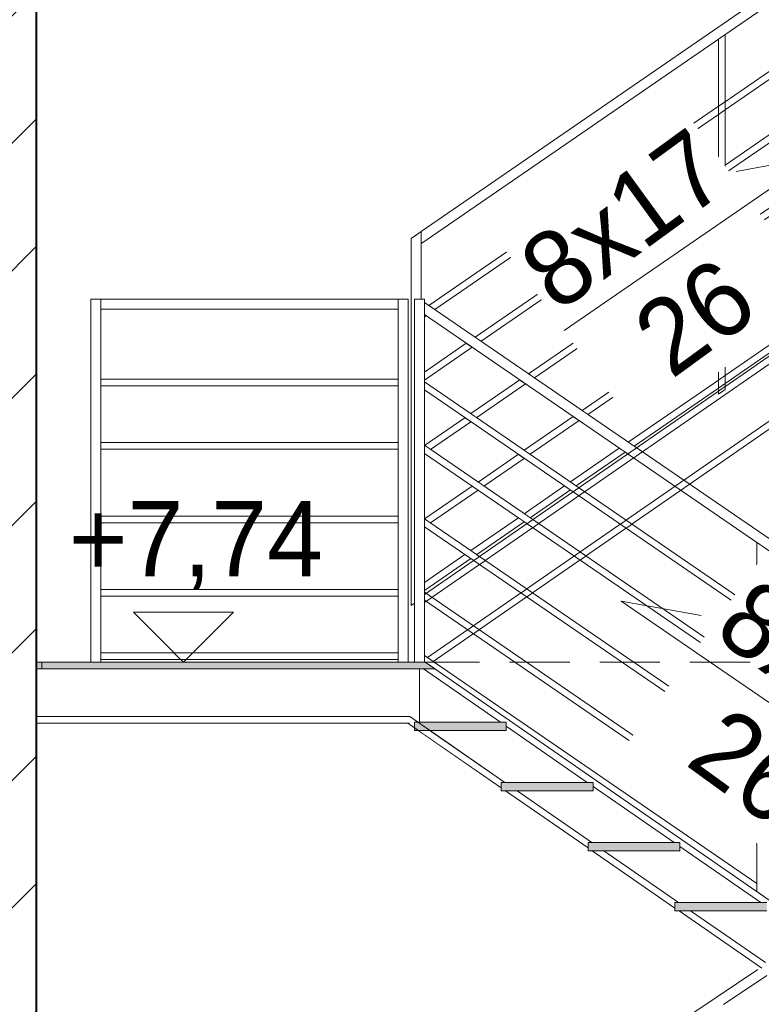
# Model space of a CAD drawing. Header units: centimetres. Extents: x 13236 to 130629, y -361 to 3059.
# Tile 68 of 71: x 76814 to 77036, y 1094 to 1389. Entities that reach past the tile are written whole.
import ezdxf

# ---------------------------------------------------------------- set-up
doc = ezdxf.new("R2010")
doc.units = ezdxf.units.CM
doc.header["$MEASUREMENT"] = 0
doc.linetypes.add('Przerywana gęsta', pattern=[13.5, 9, -4.5])
doc.linetypes.add('Wipeout_Contour', pattern=[100, 0, -100])
for name, color, linetype, lineweight in [('0_Nr_pióra__1', 7, 'Continuous', 13), ('0_Nr_pióra__103', 7, 'Continuous', 5), ('0_Nr_pióra__7', 7, 'Continuous', 20), ('inw_schody zewnętrzne_Nr_pióra__1', 7, 'Continuous', 13), ('inw_schody zewnętrzne_Nr_pióra__103', 7, 'Continuous', 5), ('inw_schody zewnętrzne_Nr_pióra__27', 7, 'Continuous', 40), ('inw_ściany zewnętrzne_Nr_pióra__61', 251, 'Continuous', 13)]:
    doc.layers.add(name, color=color, linetype=linetype, lineweight=lineweight)
doc.layers.add('inw_schody zewnętrzne', color=7, linetype='Continuous')
doc.styles.add('STYL_AUTOMATYCZNY_1', font='GOTHIC.TTF')
pattern_1 = [(45, (73973.137, 422.665), (-19.09188, 19.09188), [])]

# ---------------------------------------------------------------- blocks, each defined once
blk = doc.blocks.new('Wymiary_56_4', base_point=(76862.79, 1196.31))
at = {"layer": '0_Nr_pióra__1', "linetype": 'Continuous'}
for p, q in [((76862.79, 1196.31), (76847.79, 1211.31)), ((76847.79, 1211.31), (76877.79, 1211.31)), ((76877.79, 1211.31), (76862.79, 1196.31))]:
    blk.add_line(p, q, dxfattribs=at)
at = {"layer": '0_Nr_pióra__1', "insert": (76828.48, 1217.9), "char_height": 22.5, "attachment_point": 7, "style": 'STYL_AUTOMATYCZNY_1'}
blk.add_mtext('\\A1;{\\pql;\\fCentury Gothic|b0|i0|c238|p34;+7,74}', dxfattribs=at)

msp = doc.modelspace()

# ---------------------------------------------------------------- linework, layer by layer
at = {"layer": '0_Nr_pióra__103', "linetype": 'Continuous'}
for p, q in [((76907.14, 1178.05), (76930.49, 1178.05)), ((76931.99, 1178.31), (76931.99, 1175.81))]:
    msp.add_line(p, q, dxfattribs=at)
at = {"layer": 'inw_schody zewnętrzne_Nr_pióra__103', "linetype": 'Continuous'}
msp.add_line((76835.08, 1196.31), (76835.08, 1305.11), dxfattribs=at)

# ---------------------------------------------------------------- wipeouts: each hides what was drawn before it
at = {"linetype": 'Wipeout_Contour', "ltscale": 2003366.581629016}
msp.add_wipeout([(76931.99, 1492.14), (76956.2, 1476.31), (76957.99, 1476.31), (76957.99, 1475.14), (76982.2, 1459.31), (76983.99, 1459.31), (76983.99, 1458.14), (77008.2, 1442.31), (77009.99, 1442.31), (77009.99, 1441.14), (77034.2, 1425.31), (77035.99, 1425.31), (77035.99, 1424.14), (77060.2, 1408.31), (77061.99, 1408.31), (77061.99, 1407.14), (77086.2, 1391.31), (77087.99, 1391.31), (77087.99, 1390.14), (77112.2, 1374.31), (77113.99, 1374.31), (77113.99, 1373.14), (77138.2, 1357.31), (77139.99, 1357.31), (77139.99, 1358.5), (76931.99, 1494.5)], dxfattribs=at)
at = {"linetype": 'Wipeout_Contour', "ltscale": 307574.530158}
msp.add_wipeout([(76838.08, 1302.11), (76927.08, 1302.11), (76927.08, 1305.11), (76838.08, 1305.11)], dxfattribs=at)
at = {"linetype": 'Wipeout_Contour', "ltscale": 230838.875566}
msp.add_wipeout([(76935.45, 1300.13), (76934.99, 1300.45), (76934.99, 1299.81)], dxfattribs=at)
at = {"linetype": 'Wipeout_Contour', "ltscale": 307572.950861}
msp.add_wipeout([(76838.08, 1279.11), (76927.08, 1279.11), (76927.08, 1281.11), (76838.08, 1281.11)], dxfattribs=at)
at = {"linetype": 'Wipeout_Contour', "ltscale": 307571.695005}
msp.add_wipeout([(76838.08, 1260.11), (76927.08, 1260.11), (76927.08, 1262.11), (76838.08, 1262.11)], dxfattribs=at)
at = {"linetype": 'Wipeout_Contour', "ltscale": 230836.397534}
msp.add_wipeout([(76934.99, 1258.81), (76935.03, 1258.84), (76934.99, 1258.87)], dxfattribs=at)
at = {"linetype": 'Wipeout_Contour', "ltscale": 307570.26431}
msp.add_wipeout([(76838.08, 1238.11), (76927.08, 1238.11), (76927.08, 1240.11), (76838.08, 1240.11)], dxfattribs=at)
at = {"linetype": 'Wipeout_Contour', "ltscale": 230835.3272}
msp.add_wipeout([(76934.99, 1236.81), (76935.03, 1236.84), (76934.99, 1236.87)], dxfattribs=at)
at = {"linetype": 'Wipeout_Contour', "ltscale": 307804.956386}
msp.add_wipeout([(76934.99, 1220.24), (76934.99, 1217.81), (76948.86, 1227.36), (76947.09, 1228.57)], dxfattribs=at)
at = {"linetype": 'Wipeout_Contour', "ltscale": 307568.858787}
msp.add_wipeout([(76838.08, 1216.11), (76927.08, 1216.11), (76927.08, 1218.11), (76838.08, 1218.11)], dxfattribs=at)
at = {"linetype": 'Wipeout_Contour', "ltscale": 461731.881542}
msp.add_wipeout([(76933.49, 1175.81), (76933.49, 1175.63), (76957.99, 1158.67), (76957.99, 1160.31), (76959.1, 1160.31), (76936.71, 1175.81)], dxfattribs=at)
at = {"linetype": 'Wipeout_Contour', "ltscale": 307327.128927}
msp.add_wipeout([(76821.12, 1491.31), (76818.66, 1491.31), (76818.66, 1196.31), (76821.12, 1196.31)], dxfattribs=at).dxf.layer = 'inw_schody zewnętrzne'
at = {"linetype": 'Wipeout_Contour', "ltscale": 307788.329195}
msp.add_wipeout([(76936.3, 1195.58), (76938.96, 1193.74), (76938.96, 1196.31), (76937.35, 1196.31)], dxfattribs=at).dxf.layer = 'inw_schody zewnętrzne'
at = {"linetype": 'Wipeout_Contour', "ltscale": 307308.857938}
msp.add_wipeout([(76818.66, 1194.31), (76818.66, 908.31), (76821.12, 908.31), (76821.12, 1194.31)], dxfattribs=at).dxf.layer = 'inw_schody zewnętrzne'

# ---------------------------------------------------------------- next in the draw order: linework, layer by layer
at = {"layer": '0_Nr_pióra__103', "linetype": 'Continuous'}
for p, q in [((76835.08, 1305.11), (76838.08, 1305.11)), ((76927.08, 1305.11), (76838.08, 1305.11)), ((76838.08, 1302.11), (76838.08, 1305.11)), ((76838.08, 1302.11), (76838.08, 1305.11)), ((76927.08, 1302.11), (76927.08, 1305.11)), ((76927.08, 1302.11), (76838.08, 1302.11)), ((76927.08, 1281.11), (76838.08, 1281.11)), ((76927.08, 1279.11), (76838.08, 1279.11)), ((76927.08, 1262.11), (76838.08, 1262.11)), ((76927.08, 1260.11), (76838.08, 1260.11)), ((76927.08, 1240.11), (76838.08, 1240.11)), ((76927.08, 1238.11), (76838.08, 1238.11)), ((76927.08, 1218.11), (76838.08, 1218.11)), ((76927.08, 1216.11), (76838.08, 1216.11))]:
    msp.add_line(p, q, dxfattribs=at)

# ---------------------------------------------------------------- next in the draw order: wipeouts: each hides what was drawn before it
at = {"linetype": 'Wipeout_Contour', "ltscale": 308001.845742}
msp.add_wipeout([(77042.11, 1399.8), (76932.53, 1324.33), (76934.23, 1321.86), (77044.82, 1398.02)], dxfattribs=at)
at = {"linetype": 'Wipeout_Contour', "ltscale": 307809.351769}
msp.add_wipeout([(76935.03, 1261.27), (76936.8, 1260.06), (76948.86, 1268.36), (76947.09, 1269.57)], dxfattribs=at)
at = {"linetype": 'Wipeout_Contour', "ltscale": 307867.015486}
msp.add_wipeout([(76963.1, 1239.6), (76948.85, 1229.79), (76950.62, 1228.58), (76964.86, 1238.39)], dxfattribs=at)
at = {"linetype": 'Wipeout_Contour', "ltscale": 384917.274231}
msp.add_wipeout([(76962.71, 1157.81), (76959.23, 1157.81), (76983.99, 1140.67), (76983.99, 1142.31), (76985.1, 1142.31)], dxfattribs=at)
at = {"linetype": 'Wipeout_Contour', "ltscale": 307349.284002}
msp.add_wipeout([(76821.12, 1491.31), (76821.12, 1196.31), (76829.74, 1196.31), (76829.74, 1491.31)], dxfattribs=at).dxf.layer = 'inw_schody zewnętrzne'
at = {"linetype": 'Wipeout_Contour', "ltscale": 230842.677606}
msp.add_wipeout([(76938.96, 1197.42), (76937.35, 1196.31), (76938.96, 1196.31)], dxfattribs=at).dxf.layer = 'inw_schody zewnętrzne'

# ---------------------------------------------------------------- next in the draw order: wipeouts: each hides what was drawn before it
at = {"linetype": 'Wipeout_Contour', "ltscale": 308322.649487}
msp.add_wipeout([(77025.01, 1279.8), (77113.99, 1341.08), (77113.99, 1343.51), (77025.01, 1282.23)], dxfattribs=at)
at = {"linetype": 'Wipeout_Contour', "ltscale": 307812.33198}
msp.add_wipeout([(76949.27, 1249.08), (76935.03, 1239.27), (76936.8, 1238.06), (76951.04, 1247.87)], dxfattribs=at)
at = {"linetype": 'Wipeout_Contour', "ltscale": 307927.335987}
msp.add_wipeout([(76976.92, 1249.12), (76964.86, 1240.81), (76966.63, 1239.6), (76978.69, 1247.91)], dxfattribs=at)
at = {"linetype": 'Wipeout_Contour', "ltscale": 307316.639678}
msp.add_wipeout([(76819.31, 1196.31), (76819.31, 1194.31), (76820.41, 1194.31), (76820.41, 1196.31)], dxfattribs=at)
at = {"linetype": 'Wipeout_Contour', "ltscale": 230852.553418}
msp.add_wipeout([(76933.49, 1178.31), (76957.76, 1178.31), (76933.49, 1195.12)], dxfattribs=at)
at = {"linetype": 'Wipeout_Contour', "ltscale": 385045.928512}
msp.add_wipeout([(76988.71, 1139.81), (76985.23, 1139.81), (77009.99, 1122.67), (77009.99, 1124.31), (77011.1, 1124.31)], dxfattribs=at)

# ---------------------------------------------------------------- next in the draw order: wipeouts: each hides what was drawn before it
at = {"linetype": 'Wipeout_Contour', "ltscale": 308311.167713}
msp.add_wipeout([(77025.01, 1298.8), (77108.56, 1356.35), (77106.75, 1357.53), (77025.01, 1301.23)], dxfattribs=at)
at = {"linetype": 'Wipeout_Contour', "ltscale": 307988.508235}
msp.add_wipeout([(76993.35, 1260.43), (76978.69, 1250.33), (76980.45, 1249.12), (76995.12, 1259.22)], dxfattribs=at)
at = {"linetype": 'Wipeout_Contour', "ltscale": 307872.657539}
msp.add_wipeout([(76951.04, 1250.29), (76952.8, 1249.08), (76964.86, 1257.39), (76963.1, 1258.6)], dxfattribs=at)
at = {"linetype": 'Wipeout_Contour', "ltscale": 307313.142676}
msp.add_wipeout([(76818.66, 1196.31), (76818.66, 1194.31), (76819.31, 1194.31), (76819.31, 1196.31)], dxfattribs=at)
at = {"linetype": 'Wipeout_Contour', "ltscale": 384843.063218}
msp.add_wipeout([(76936.71, 1175.81), (76959.1, 1160.31), (76983.76, 1160.31), (76959.49, 1177.12), (76959.49, 1175.81)], dxfattribs=at)
at = {"linetype": 'Wipeout_Contour', "ltscale": 385174.60472}
msp.add_wipeout([(77011.23, 1121.81), (77035.99, 1104.67), (77035.99, 1106.31), (77037.1, 1106.31), (77014.71, 1121.81)], dxfattribs=at)

# ---------------------------------------------------------------- next in the draw order: linework, layer by layer
at = {"layer": '0_Nr_pióra__1', "linetype": 'Continuous'}
msp.add_line((76820.41, 1196.31), (76820.41, 1194.31), dxfattribs=at)

# ---------------------------------------------------------------- next in the draw order: wipeouts: each hides what was drawn before it
at = {"linetype": 'Wipeout_Contour', "ltscale": 308279.531355}
msp.add_wipeout([(77090.37, 1368.25), (77025.01, 1323.23), (77025.01, 1320.8), (77092.18, 1367.06)], dxfattribs=at)
at = {"linetype": 'Wipeout_Contour', "ltscale": 308081.634116}
msp.add_wipeout([(76996, 1262.26), (76997.76, 1261.04), (77023.01, 1278.43), (77023.01, 1280.86)], dxfattribs=at)
at = {"linetype": 'Wipeout_Contour', "ltscale": 307933.834912}
msp.add_wipeout([(76979.52, 1269.91), (76964.86, 1259.81), (76966.63, 1258.6), (76981.29, 1268.7)], dxfattribs=at)
at = {"linetype": 'Wipeout_Contour', "ltscale": 384971.691171}
msp.add_wipeout([(76962.71, 1157.81), (76985.1, 1142.31), (77009.76, 1142.31), (76985.49, 1159.12), (76985.49, 1157.81)], dxfattribs=at)
at = {"linetype": 'Wipeout_Contour', "ltscale": 920704.151157}
msp.add_wipeout([(76612.83, 1196.31), (76612.83, 908.31), (76623.73, 908.31), (76701.1, 908.31), (76755.52, 908.31), (76796.18, 908.31), (76818.66, 908.31), (76818.66, 1196.31), (76796.18, 1196.31), (76755.52, 1196.31), (76701.1, 1196.31), (76623.73, 1196.31)], dxfattribs=at).dxf.layer = 'inw_schody zewnętrzne'

# ---------------------------------------------------------------- next in the draw order: hatches: boundary and pattern name
at = {"layer": 'inw_schody zewnętrzne_Nr_pióra__1', "linetype": 'Continuous'}
h = msp.add_hatch(dxfattribs=at)
h.set_pattern_fill('Bloczki_ceramiczne_0004', color=256, style=0, pattern_type=2)
h.set_pattern_definition(pattern_1)
h.paths.add_polyline_path([(76612.83, 1196.31), (76612.83, 908.31), (76623.73, 908.31), (76701.1, 908.31), (76755.52, 908.31), (76796.18, 908.31), (76818.66, 908.31), (76818.66, 1196.31), (76796.18, 1196.31), (76755.52, 1196.31), (76701.1, 1196.31), (76623.73, 1196.31)])

# ---------------------------------------------------------------- next in the draw order: linework, layer by layer
at = {"layer": '0_Nr_pióra__1', "linetype": 'Continuous'}
for p, q in [((76818.66, 1194.31), (76819.31, 1194.31)), ((76819.31, 1194.31), (76820.41, 1194.31))]:
    msp.add_line(p, q, dxfattribs=at)
at = {"layer": '0_Nr_pióra__103', "linetype": 'Continuous'}
for p, q in [((76930.59, 1180.05), (76818.66, 1180.05)), ((76930, 1178.05), (76818.66, 1178.05))]:
    msp.add_line(p, q, dxfattribs=at)

# ---------------------------------------------------------------- next in the draw order: wipeouts: each hides what was drawn before it
at = {"linetype": 'Wipeout_Contour', "ltscale": 308247.914165}
msp.add_wipeout([(77025.01, 1342.8), (77075.79, 1377.78), (77073.98, 1378.96), (77025.01, 1345.23)], dxfattribs=at)
at = {"linetype": 'Wipeout_Contour', "ltscale": 308054.957532}
msp.add_wipeout([(76982.17, 1271.73), (76983.94, 1270.52), (77023.01, 1297.43), (77023.01, 1299.86)], dxfattribs=at)
at = {"linetype": 'Wipeout_Contour', "ltscale": 307870.535084}
msp.add_wipeout([(76948.85, 1270.79), (76950.62, 1269.58), (76965.28, 1279.68), (76963.52, 1280.89)], dxfattribs=at)
at = {"linetype": 'Wipeout_Contour', "ltscale": 385100.341088}
msp.add_wipeout([(77011.49, 1139.81), (76988.71, 1139.81), (77011.1, 1124.31), (77035.76, 1124.31), (77011.49, 1141.12)], dxfattribs=at)

# ---------------------------------------------------------------- next in the draw order: wipeouts: each hides what was drawn before it
at = {"linetype": 'Wipeout_Contour', "ltscale": 539438.437264}
msp.add_wipeout([(77025.01, 1361.8), (77061.64, 1387.03), (77060.75, 1387.61), (77060.49, 1387.61), (77060.49, 1387.78), (77059.83, 1388.21), (77025.01, 1364.23)], dxfattribs=at)
at = {"linetype": 'Wipeout_Contour', "ltscale": 308024.069989}
msp.add_wipeout([(76966.16, 1282.71), (76967.93, 1281.5), (77023.01, 1319.43), (77023.01, 1321.86)], dxfattribs=at)
at = {"linetype": 'Wipeout_Contour', "ltscale": 307809.908968}
msp.add_wipeout([(76934.99, 1280.81), (76949.27, 1290.65), (76947.51, 1291.86), (76934.99, 1283.24)], dxfattribs=at)
at = {"linetype": 'Wipeout_Contour', "ltscale": 385229.012905}
msp.add_wipeout([(77037.49, 1121.81), (77014.71, 1121.81), (77037.1, 1106.31), (77061.76, 1106.31), (77037.49, 1123.12)], dxfattribs=at)
at = {"linetype": 'Wipeout_Contour', "ltscale": 920759.08366}
msp.add_wipeout([(76612.83, 1493.31), (76612.83, 1196.31), (76623.73, 1196.31), (76701.1, 1196.31), (76755.52, 1196.31), (76796.18, 1196.31), (76818.66, 1196.31), (76818.66, 1493.31), (76796.18, 1493.31), (76755.52, 1493.31), (76701.1, 1493.31), (76623.73, 1493.31)], dxfattribs=at).dxf.layer = 'inw_schody zewnętrzne'

# ---------------------------------------------------------------- next in the draw order: hatches: boundary and pattern name
at = {"layer": 'inw_schody zewnętrzne_Nr_pióra__1', "linetype": 'Continuous'}
h = msp.add_hatch(dxfattribs=at)
h.set_pattern_fill('Bloczki_ceramiczne_0004', color=256, style=0, pattern_type=2)
h.set_pattern_definition(pattern_1)
h.paths.add_polyline_path([(76612.83, 1493.31), (76612.83, 1196.31), (76623.73, 1196.31), (76701.1, 1196.31), (76755.52, 1196.31), (76796.18, 1196.31), (76818.66, 1196.31), (76818.66, 1493.31), (76796.18, 1493.31), (76755.52, 1493.31), (76701.1, 1493.31), (76623.73, 1493.31)])

# ---------------------------------------------------------------- next in the draw order: linework, layer by layer
at = {"layer": '0_Nr_pióra__1', "linetype": 'Continuous'}
for p, q in [((76818.66, 1196.31), (76819.31, 1196.31)), ((76819.31, 1196.31), (76820.41, 1196.31))]:
    msp.add_line(p, q, dxfattribs=at)
at = {"layer": 'inw_schody zewnętrzne_Nr_pióra__27', "linetype": 'Continuous'}
for p, q in [((76818.66, 1493.31), (76818.66, 1196.31)), ((76818.66, 1196.31), (76818.66, 908.31))]:
    msp.add_line(p, q, dxfattribs=at)

# ---------------------------------------------------------------- next in the draw order: wipeouts: each hides what was drawn before it
at = {"linetype": 'Wipeout_Contour', "ltscale": 307993.192851}
msp.add_wipeout([(77023.01, 1343.86), (76950.15, 1293.69), (76951.92, 1292.47), (77023.01, 1341.43)], dxfattribs=at)
at = {"linetype": 'Wipeout_Contour', "ltscale": 769431.87558}
msp.add_wipeout([(76931.03, 1323.3), (76931.03, 1213.3), (76931.99, 1213.96), (76931.99, 1302.5), (76931.79, 1302.64), (76931.99, 1302.93), (76931.99, 1306.14), (76934.03, 1304.74), (76934.03, 1322.15), (76932.53, 1324.33)], dxfattribs=at)
at = {"linetype": 'Wipeout_Contour', "ltscale": 1771832.663010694}
msp.add_wipeout([(76933.49, 1197.52), (76933.49, 1195.12), (76957.76, 1178.31), (76959.49, 1178.31), (76959.49, 1177.12), (76983.76, 1160.31), (76985.49, 1160.31), (76985.49, 1159.12), (77009.76, 1142.31), (77011.49, 1142.31), (77011.49, 1141.12), (77035.76, 1124.31), (77037.49, 1124.31), (77037.49, 1123.12), (77061.76, 1106.31), (77063.49, 1106.31), (77063.49, 1105.12), (77087.76, 1088.31), (77089.49, 1088.31), (77089.49, 1087.12), (77113.76, 1070.31), (77115.49, 1070.31), (77115.49, 1071.52)], dxfattribs=at)

# ---------------------------------------------------------------- next in the draw order: hatches: boundary and pattern name
at = {"layer": '0_Nr_pióra__1', "linetype": 'Continuous'}
for points in [[(76938.13, 1194.31), (76935.24, 1196.31), (76818.66, 1196.31), (76818.66, 1194.31)], [(76959.49, 1175.81), (76959.49, 1178.31), (76931.99, 1178.31), (76931.99, 1175.81)], [(76985.49, 1157.81), (76985.49, 1160.31), (76957.99, 1160.31), (76957.99, 1157.81)], [(77011.49, 1139.81), (77011.49, 1142.31), (76983.99, 1142.31), (76983.99, 1139.81)], [(77037.49, 1121.81), (77037.49, 1124.31), (77009.99, 1124.31), (77009.99, 1121.81)]]:
    msp.add_hatch(color=256, dxfattribs=at).paths.add_polyline_path(points)

# ---------------------------------------------------------------- next in the draw order: linework, layer by layer
at = {"layer": '0_Nr_pióra__103', "linetype": 'Continuous'}
for p, q in [((76931.03, 1323.3), (76934.03, 1325.36)), ((76934.03, 1322.15), (76934.03, 1325.36)), ((76934.03, 1322.15), (76934.23, 1321.86)), ((76927.08, 1305.11), (76930.08, 1305.11)), ((76930.08, 1196.31), (76930.08, 1305.11)), ((76931.03, 1213.3), (76931.99, 1213.96)), ((76933.49, 1196.33), (76933.49, 1196.31)), ((76933.49, 1194.31), (76933.49, 1178.31)), ((76933.49, 1175.81), (76933.49, 1175.63)), ((76983.99, 1142.31), (76983.99, 1139.81)), ((77011.49, 1142.31), (76983.99, 1142.31)), ((77011.49, 1142.31), (77011.49, 1139.81)), ((77011.49, 1139.81), (76983.99, 1139.81)), ((77009.99, 1122.67), (76985.23, 1139.81)), ((77011.1, 1124.31), (76988.71, 1139.81)), ((77009.99, 1124.31), (77009.99, 1121.81)), ((77037.49, 1121.81), (77009.99, 1121.81)), ((77037.1, 1106.31), (77014.71, 1121.81))]:
    msp.add_line(p, q, dxfattribs=at)

# ---------------------------------------------------------------- next in the draw order: wipeouts: each hides what was drawn before it
at = {"linetype": 'Wipeout_Contour', "ltscale": 307966.536903}
msp.add_wipeout([(76936.33, 1303.16), (76938.1, 1301.95), (77023.01, 1360.43), (77023.01, 1362.86)], dxfattribs=at)
at = {"linetype": 'Wipeout_Contour', "ltscale": 230828.343719}
msp.add_wipeout([(76931.99, 1302.93), (76931.79, 1302.64), (76931.99, 1302.5)], dxfattribs=at)
at = {"linetype": 'Wipeout_Contour', "ltscale": 693128.715831}
msp.add_wipeout([(77037.49, 1102.44), (76934.19, 1033.19), (76934.22, 1033.19), (77022.52, 1092.38), (77022.52, 1092.4), (77024.52, 1093.74), (77024.56, 1093.75), (77024.56, 1093.75), (77037.51, 1102.42)], dxfattribs=at)

# ---------------------------------------------------------------- next in the draw order: linework, layer by layer
at = {"layer": '0_Nr_pióra__103', "linetype": 'Continuous'}
for p, q in [((76931.03, 1213.3), (76931.03, 1323.3)), ((76931.99, 1302.93), (76931.99, 1305.11)), ((76931.99, 1302.5), (76931.99, 1302.93)), ((76931.99, 1196.31), (76931.99, 1302.5))]:
    msp.add_line(p, q, dxfattribs=at)

# ---------------------------------------------------------------- next in the draw order: wipeouts: each hides what was drawn before it
at = {"linetype": 'Wipeout_Contour', "ltscale": 308142.058311}
msp.add_wipeout([(77023.01, 1383), (77023.01, 1276.64), (77025.01, 1278.02), (77025.01, 1384.38)], dxfattribs=at)
at = {"linetype": 'Wipeout_Contour', "ltscale": 307567.665184}
msp.add_wipeout([(76838.08, 1199.11), (76838.08, 1197.11), (76927.08, 1197.11), (76927.08, 1199.11)], dxfattribs=at)
at = {"linetype": 'Wipeout_Contour', "ltscale": 616043.144422}
msp.add_wipeout([(76934, 1033.47), (76934.19, 1033.19), (77037.49, 1102.44), (77037.23, 1102.61), (77035.99, 1102.61), (77035.99, 1103.48), (77034.84, 1104.27), (76934, 1036.68)], dxfattribs=at)

# ---------------------------------------------------------------- next in the draw order: linework, layer by layer
at = {"layer": '0_Nr_pióra__103', "linetype": 'Continuous'}
for p, q in [((76934.03, 1325.36), (77042.11, 1399.8)), ((76934.23, 1321.86), (77044.82, 1398.02)), ((77025.01, 1364.23), (77059.83, 1388.21)), ((77025.01, 1361.8), (77061.64, 1387.03)), ((77025.01, 1364.23), (77025.01, 1384.38)), ((77023.01, 1362.86), (77023.01, 1383)), ((77025.01, 1345.23), (77073.98, 1378.96)), ((77025.01, 1342.8), (77075.79, 1377.78)), ((77025.01, 1323.23), (77090.37, 1368.25)), ((77025.01, 1320.8), (77092.18, 1367.06)), ((77023.01, 1362.86), (77025.01, 1364.23)), ((77025.01, 1361.8), (77025.01, 1364.23)), ((77023.01, 1360.43), (77023.01, 1362.86)), ((77023.01, 1360.43), (77025.01, 1361.8)), ((77023.01, 1343.86), (77023.01, 1360.43)), ((77025.01, 1345.23), (77025.01, 1361.8)), ((77023.01, 1343.86), (77025.01, 1345.23)), ((77025.01, 1342.8), (77025.01, 1345.23)), ((77023.01, 1341.43), (77023.01, 1343.86)), ((77023.01, 1341.43), (77025.01, 1342.8)), ((77025.01, 1323.23), (77025.01, 1342.8)), ((77023.01, 1321.86), (77023.01, 1341.43)), ((77023.01, 1321.86), (77025.01, 1323.23)), ((77023.01, 1319.43), (77023.01, 1321.86)), ((77025.01, 1320.8), (77025.01, 1323.23)), ((77023.01, 1319.43), (77025.01, 1320.8)), ((76838.08, 1196.31), (76838.08, 1302.11)), ((76927.08, 1196.31), (76927.08, 1302.11)), ((76927.08, 1199.11), (76838.08, 1199.11)), ((76927.08, 1197.11), (76838.08, 1197.11)), ((77035.99, 1104.67), (77011.23, 1121.81)), ((76934, 1036.68), (77034.84, 1104.27)), ((77024.56, 1093.75), (77037.51, 1102.42))]:
    msp.add_line(p, q, dxfattribs=at)

# ---------------------------------------------------------------- next in the draw order: block references
at = {"linetype": 'Continuous'}
msp.add_blockref('Wymiary_56_4', (76862.79, 1196.31), dxfattribs=at)

# ---------------------------------------------------------------- next in the draw order: wipeouts: each hides what was drawn before it
at = {"linetype": 'Wipeout_Contour', "ltscale": 308139.325695}
msp.add_wipeout([(77115.49, 1180.33), (76934.99, 1304.09), (76934.99, 1300.45), (77113.79, 1177.86)], dxfattribs=at)

# ---------------------------------------------------------------- next in the draw order: linework, layer by layer
at = {"layer": '0_Nr_pióra__103', "linetype": 'Continuous'}
for p, q in [((76936.33, 1303.16), (77023.01, 1362.86)), ((76938.1, 1301.95), (77023.01, 1360.43)), ((77025.01, 1301.23), (77106.75, 1357.53)), ((77025.01, 1298.8), (77108.56, 1356.35)), ((76950.15, 1293.69), (77023.01, 1343.86)), ((77025.01, 1282.23), (77113.99, 1343.51)), ((76951.92, 1292.47), (77023.01, 1341.43)), ((76934.03, 1305.11), (76934.03, 1322.15)), ((76966.16, 1282.71), (77023.01, 1321.86)), ((77023.01, 1299.86), (77023.01, 1319.43)), ((77025.01, 1301.23), (77025.01, 1320.8)), ((76931.99, 1305.11), (76934.99, 1305.11)), ((76934.99, 1300.45), (76934.99, 1305.11)), ((77023.01, 1299.86), (77025.01, 1301.23)), ((77025.01, 1298.8), (77025.01, 1301.23)), ((76934.99, 1299.81), (76935.45, 1300.13)), ((77023.01, 1297.43), (77023.01, 1299.86)), ((77023.01, 1297.43), (77025.01, 1298.8)), ((77025.01, 1282.23), (77025.01, 1298.8)), ((76934.99, 1283.24), (76947.51, 1291.86))]:
    msp.add_line(p, q, dxfattribs=at)

# ---------------------------------------------------------------- next in the draw order: wipeouts: each hides what was drawn before it
at = {"linetype": 'Wipeout_Contour', "ltscale": 307975.405105}
msp.add_wipeout([(77034.56, 1149.03), (76934.99, 1217.3), (76934.99, 1214.87), (77034.56, 1146.61)], dxfattribs=at)

# ---------------------------------------------------------------- next in the draw order: linework, layer by layer
at = {"layer": '0_Nr_pióra__103', "linetype": 'Continuous'}
for p, q in [((76957.99, 1160.31), (76957.99, 1157.81)), ((76985.49, 1160.31), (76957.99, 1160.31)), ((76985.49, 1160.31), (76985.49, 1157.81)), ((76985.49, 1157.81), (76957.99, 1157.81)), ((76983.99, 1140.67), (76959.23, 1157.81)), ((76985.1, 1142.31), (76962.71, 1157.81)), ((77009.76, 1142.31), (76985.49, 1159.12))]:
    msp.add_line(p, q, dxfattribs=at)

# ---------------------------------------------------------------- next in the draw order: wipeouts: each hides what was drawn before it
at = {"linetype": 'Wipeout_Contour', "ltscale": 307976.768607}
msp.add_wipeout([(77034.56, 1171.03), (76934.99, 1239.3), (76934.99, 1236.87), (77034.56, 1168.61)], dxfattribs=at)

# ---------------------------------------------------------------- next in the draw order: linework, layer by layer
at = {"layer": '0_Nr_pióra__103', "linetype": 'Continuous'}
for p, q in [((76959.1, 1160.31), (76930.59, 1180.05)), ((76957.99, 1158.67), (76930, 1178.05)), ((76959.49, 1178.31), (76931.99, 1178.31)), ((76959.49, 1178.31), (76959.49, 1175.81)), ((76983.76, 1160.31), (76959.49, 1177.12)), ((76959.49, 1175.81), (76931.99, 1175.81))]:
    msp.add_line(p, q, dxfattribs=at)

# ---------------------------------------------------------------- next in the draw order: wipeouts: each hides what was drawn before it
at = {"linetype": 'Wipeout_Contour', "ltscale": 307978.157255}
msp.add_wipeout([(76934.99, 1261.3), (76934.99, 1258.87), (77034.56, 1190.61), (77034.56, 1193.03)], dxfattribs=at)

# ---------------------------------------------------------------- next in the draw order: linework, layer by layer
at = {"layer": '0_Nr_pióra__103', "linetype": 'Continuous'}
for p, q in [((76935.24, 1196.31), (76820.41, 1196.31)), ((76938.13, 1194.31), (76820.41, 1194.31)), ((76957.76, 1178.31), (76934.65, 1194.31))]:
    msp.add_line(p, q, dxfattribs=at)

# ---------------------------------------------------------------- next in the draw order: wipeouts: each hides what was drawn before it
at = {"linetype": 'Wipeout_Contour', "ltscale": 307979.376769}
msp.add_wipeout([(76934.99, 1280.3), (76934.99, 1277.87), (77034.56, 1209.61), (77034.56, 1212.03)], dxfattribs=at)

# ---------------------------------------------------------------- next in the draw order: linework, layer by layer
at = {"layer": '0_Nr_pióra__103', "linetype": 'Continuous'}
for p, q in [((77025.01, 1279.8), (77113.99, 1341.08)), ((76967.93, 1281.5), (77023.01, 1319.43)), ((76934.99, 1196.31), (76934.99, 1300.45)), ((76982.17, 1271.73), (77023.01, 1299.86)), ((76983.94, 1270.52), (77023.01, 1297.43)), ((77023.01, 1280.86), (77023.01, 1297.43)), ((76934.99, 1280.81), (76949.27, 1290.65)), ((76948.85, 1270.79), (76963.52, 1280.89)), ((76996, 1262.26), (77023.01, 1280.86)), ((77023.01, 1280.86), (77025.01, 1282.23)), ((77023.01, 1278.43), (77023.01, 1280.86)), ((77025.01, 1279.8), (77025.01, 1282.23)), ((76950.62, 1269.58), (76965.28, 1279.68)), ((76997.76, 1261.04), (77023.01, 1278.43)), ((77023.01, 1278.43), (77025.01, 1279.8)), ((77023.01, 1276.64), (77023.01, 1278.43)), ((77023.01, 1276.64), (77025.01, 1278.02)), ((77025.01, 1278.02), (77025.01, 1279.8)), ((76935.03, 1261.27), (76947.09, 1269.57)), ((76964.86, 1259.81), (76979.52, 1269.91)), ((76966.63, 1258.6), (76981.29, 1268.7)), ((76936.8, 1260.06), (76948.86, 1268.36)), ((76978.69, 1250.33), (76993.35, 1260.43)), ((76934.99, 1258.81), (76935.03, 1258.84)), ((76951.04, 1250.29), (76963.1, 1258.6)), ((76952.8, 1249.08), (76964.86, 1257.39)), ((76980.45, 1249.12), (76995.12, 1259.22)), ((76935.03, 1239.27), (76949.27, 1249.08)), ((76936.8, 1238.06), (76951.04, 1247.87)), ((76964.86, 1240.81), (76976.92, 1249.12)), ((76966.63, 1239.6), (76978.69, 1247.91)), ((76948.85, 1229.79), (76963.1, 1239.6)), ((76934.99, 1236.81), (76935.03, 1236.84)), ((76950.62, 1228.58), (76964.86, 1238.39)), ((76934.99, 1220.24), (76947.09, 1228.57)), ((76934.99, 1217.81), (76948.86, 1227.36))]:
    msp.add_line(p, q, dxfattribs=at)

# ---------------------------------------------------------------- next in the draw order: wipeouts: each hides what was drawn before it
at = {"linetype": 'Wipeout_Contour', "ltscale": 308178.356506}
msp.add_wipeout([(77034.56, 1232.18), (77034.56, 1126.43), (77036.56, 1125.05), (77036.56, 1230.81)], dxfattribs=at)

# ---------------------------------------------------------------- next in the draw order: linework, layer by layer
at = {"layer": '0_Nr_pióra__103', "linetype": 'Continuous'}
for p, q in [((76934.99, 1216.56), (77117.34, 1342.81)), ((76934.99, 1214.16), (77117.21, 1340.31)), ((76935.87, 1197.69), (77122.37, 1326.81)), ((76937.62, 1196.49), (77122.96, 1324.81)), ((77140.88, 1162.92), (76934.99, 1304.09)), ((77140.68, 1159.42), (76934.99, 1300.45)), ((77034.56, 1212.03), (76934.99, 1280.3)), ((77034.56, 1209.61), (76934.99, 1277.87)), ((77034.56, 1193.03), (76934.99, 1261.3)), ((77034.56, 1190.61), (76934.99, 1258.87)), ((77034.56, 1171.03), (76934.99, 1239.3)), ((77034.56, 1168.61), (76934.99, 1236.87)), ((77034.56, 1212.03), (77034.56, 1232.18)), ((77034.56, 1149.03), (76934.99, 1217.3)), ((77034.56, 1146.61), (76934.99, 1214.87)), ((77034.56, 1209.61), (77034.56, 1212.03)), ((77034.56, 1193.03), (77034.56, 1209.61)), ((77034.56, 1130.03), (76934.99, 1198.3)), ((77143.8, 1051.92), (76935.24, 1196.31)), ((77034.56, 1190.61), (77034.56, 1193.03)), ((77034.56, 1171.03), (77034.56, 1190.61)), ((77034.56, 1168.61), (77034.56, 1171.03)), ((77034.56, 1149.03), (77034.56, 1168.61)), ((77034.56, 1146.61), (77034.56, 1149.03)), ((77034.56, 1130.03), (77034.56, 1146.61)), ((77035.76, 1124.31), (77011.49, 1141.12)), ((77034.56, 1127.61), (77034.56, 1130.03)), ((77036.56, 1126.23), (77034.56, 1127.61)), ((77037.49, 1124.31), (77009.99, 1124.31))]:
    msp.add_line(p, q, dxfattribs=at)

# ---------------------------------------------------------------- next in the draw order: wipeouts: each hides what was drawn before it
at = {"linetype": 'Wipeout_Contour', "ltscale": 308064.111615}
msp.add_wipeout([(76955.93, 1324.32), (77010.87, 1364.35), (77053.66, 1305.63), (76998.72, 1265.6)], dxfattribs=at).dxf.layer = '0_Nr_pióra__7'
at = {"linetype": 'Wipeout_Contour', "ltscale": 308211.342976}
msp.add_wipeout([(77037.61, 1229.69), (77092.63, 1189.78), (77049.96, 1130.96), (76994.94, 1170.88)], dxfattribs=at).dxf.layer = '0_Nr_pióra__7'

# ---------------------------------------------------------------- next in the draw order: linework, layer by layer
at = {"layer": '0_Nr_pióra__1', "linetype": 'Continuous'}
for p, q in [((76976.81, 1295.7), (77052.3, 1347.69)), ((77052.3, 1347.69), (77028.35, 1343.34)), ((77072.76, 1160.46), (76993.86, 1214.56)), ((76993.86, 1214.56), (77017.82, 1210.26))]:
    msp.add_line(p, q, dxfattribs=at)
at = {"layer": 'inw_ściany zewnętrzne_Nr_pióra__61', "linetype": 'Przerywana gęsta', "ltscale": 2, "flags": 128}
msp.add_lwpolyline([(76933.49, 1196.33), (77867.29, 1196.33)], dxfattribs=at)

# ---------------------------------------------------------------- next in the draw order: texts
at = {"layer": '0_Nr_pióra__7', "linetype": 'Continuous', "char_height": 22.5, "attachment_point": 8, "line_spacing_factor": 0.963147, "style": 'STYL_AUTOMATYCZNY_1'}
for s, insert, rotation in [('\\A1;{\\pqc;\\fCentury Gothic|b0|i0|c238|p34;8x1\\fCentury Gothic|b0|i0|c238|p34;7\\P\\pqc;\\fCentury Gothic|b0|i0|c238|p34;26}', (77022.65, 1290.47), 36.0789), ('\\A1;{\\pqc;\\fCentury Gothic|b0|i0|c238|p34;8\\fCentury Gothic|b0|i0|c238|p34;x1\\fCentury Gothic|b0|i0|c238|p34;8\\P\\pqc;\\fCentury Gothic|b0|i0|c238|p34;26}', (77025.98, 1155.79), 324.0397)]:
    msp.add_mtext(s, dxfattribs=dict(at, insert=insert, rotation=rotation))

doc.saveas('drawing.dxf')
